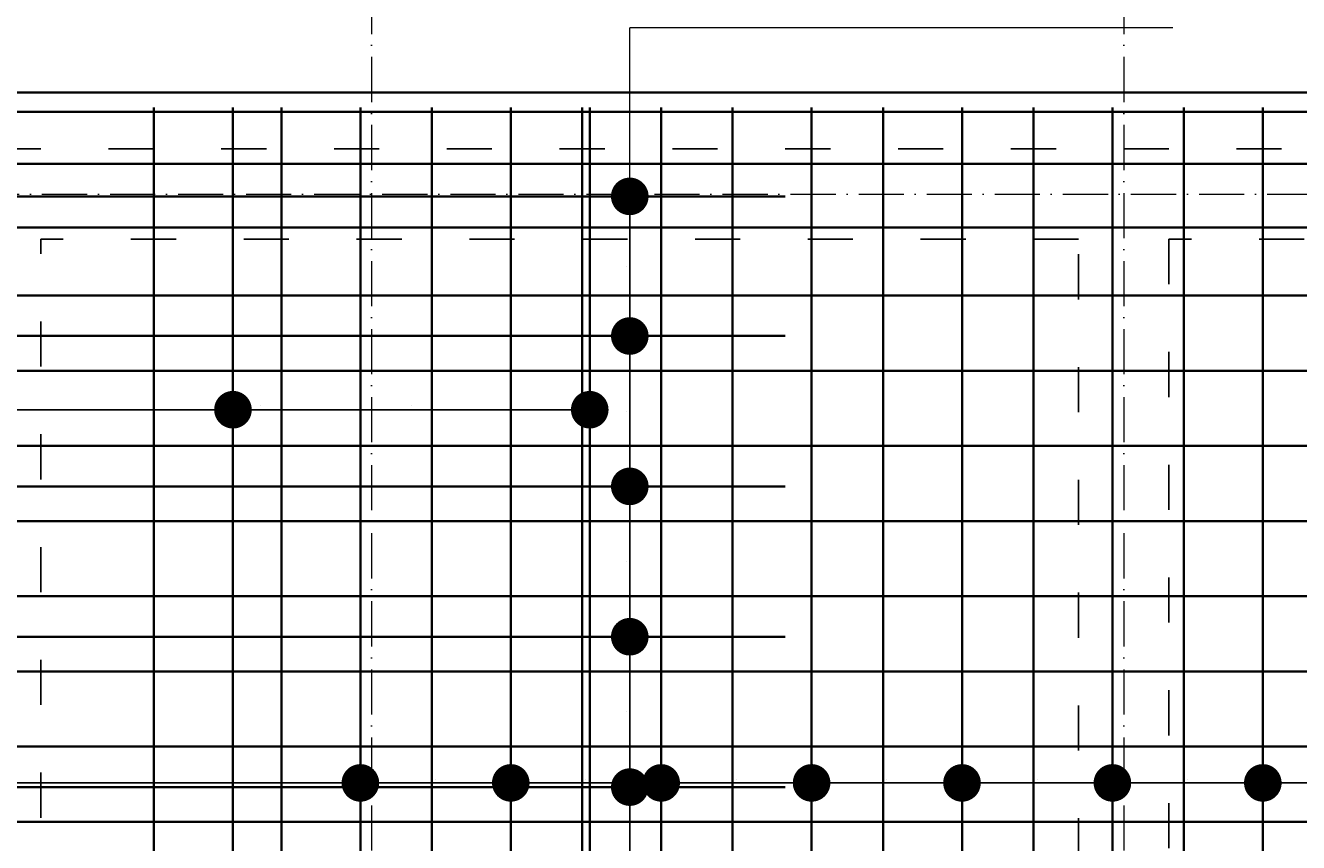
# Model space of a CAD drawing. Header units: millimetres. Extents: x 300938 to 312016, y 11971 to 20881.
# Tile 160 of 239: x 307698 to 308037, y 19407 to 19624. Entities that reach past the tile are written whole.
import ezdxf

# ---------------------------------------------------------------- set-up
doc = ezdxf.new("R2010")
doc.units = ezdxf.units.MM
doc.linetypes.add('ACAD_ISO03W100', pattern=[30, 12, -18])
doc.linetypes.add('ACAD_ISO10W100', pattern=[18, 12, -3, 0, -3])
for name, color, linetype, lineweight in [('konstrukcja', 3, 'Continuous', 35), ('konstrukcja wymiary', 1, 'Continuous', 13), ('osie', 5, 'ACAD_ISO10W100', 13), ('zbrojenie płyty', 141, 'Continuous', 35)]:
    doc.layers.add(name, color=color, linetype=linetype, lineweight=lineweight)
doc.layers.add('przerywane', color=6, linetype='ACAD_ISO03W100')
doc.styles.add('KONSTRUKCJA', font='romand.shx', dxfattribs={"oblique": 10})
doc.styles.get("Standard").update_dxf_attribs({"font": 'romand.shx', "oblique": 10})
doc.dimstyles.new('150', dxfattribs={"dimtxt": 10, "dimasz": 7, "dimexe": 1.25, "dimexo": 0.625, "dimgap": 3, "dimtad": 1, "dimdec": 0, "dimrnd": 0.5, "dimtxsty": 'KONSTRUKCJA', "dimblk": 'ARCHTICK', "dimcen": 2.5, "dimadec": 0, "dimazin": 0, "dimtfac": 1, "dimtdec": 0, "dimtix": 1, "dimtmove": 0, "dimatfit": 3, "dimfxl": 4, "dimfxlon": 1, "dimarcsym": 0})
doc.dimstyles.new('kropki', dxfattribs={"dimtxt": 0.001, "dimasz": 10, "dimexe": 1.25, "dimexo": 0.625, "dimgap": 1, "dimtad": 1, "dimtxsty": 'Standard', "dimblk": 'DOT', "dimcen": 2.5, "dimadec": 0, "dimazin": 0, "dimtfac": 1, "dimtmove": 0, "dimatfit": 3, "dimfxl": 1, "dimfxlon": 1, "dimarcsym": 0})

# ---------------------------------------------------------------- blocks, each defined once
blk = doc.blocks.new('_ArchTick')
at = {"color": 0, "linetype": 'ByBlock', "lineweight": 13, "const_width": 0.15}
blk.add_lwpolyline([(-0.5, -0.5), (0.5, 0.5)], dxfattribs=at)
blk = doc.blocks.new('*D370')
at = {"layer": 'Defpoints', "color": 0, "transparency": 16777216}
for p in [(307990.44, 19685.58), (307990.44, 19591.22), (308410.44, 19591.22)]:
    blk.add_point(p, dxfattribs=at)
at = {"layer": 'konstrukcja wymiary', "color": 0, "lineweight": -2, "transparency": 16777216}
for p, q in [((307990.44, 19681.58), (307990.44, 19686.83)), ((308410.44, 19685.58), (307990.44, 19685.58)), ((308410.44, 19681.58), (308410.44, 19686.83))]:
    blk.add_line(p, q, dxfattribs=at)
at = {"layer": 'konstrukcja wymiary', "color": 0, "lineweight": -2, "transparency": 16777216, "xscale": 7, "yscale": 7, "zscale": 7, "rotation": 180}
blk.add_blockref('_ArchTick', (307990.44, 19685.58), dxfattribs=at)
at = {"layer": 'konstrukcja wymiary', "color": 0, "lineweight": -2, "transparency": 16777216, "xscale": 7, "yscale": 7, "zscale": 7}
blk.add_blockref('_ArchTick', (308410.44, 19685.58), dxfattribs=at)
at = {"layer": 'konstrukcja wymiary', "color": 0, "transparency": 16777216, "insert": (308200.44, 19693.58), "char_height": 10, "attachment_point": 5, "style": 'KONSTRUKCJA'}
blk.add_mtext('420', dxfattribs=at)
blk = doc.blocks.new('*D371')
at = {"layer": 'Defpoints', "color": 0, "transparency": 16777216}
for p in [(307790.44, 19685.58), (307790.44, 19591.22), (307990.44, 19591.22)]:
    blk.add_point(p, dxfattribs=at)
at = {"layer": 'konstrukcja wymiary', "color": 0, "lineweight": -2, "transparency": 16777216}
for p, q in [((307790.44, 19681.58), (307790.44, 19686.83)), ((307990.44, 19685.58), (307790.44, 19685.58)), ((307990.44, 19681.58), (307990.44, 19686.83))]:
    blk.add_line(p, q, dxfattribs=at)
at = {"layer": 'konstrukcja wymiary', "color": 0, "lineweight": -2, "transparency": 16777216, "xscale": 7, "yscale": 7, "zscale": 7, "rotation": 180}
blk.add_blockref('_ArchTick', (307790.44, 19685.58), dxfattribs=at)
at = {"layer": 'konstrukcja wymiary', "color": 0, "lineweight": -2, "transparency": 16777216, "xscale": 7, "yscale": 7, "zscale": 7}
blk.add_blockref('_ArchTick', (307990.44, 19685.58), dxfattribs=at)
at = {"layer": 'konstrukcja wymiary', "color": 0, "transparency": 16777216, "insert": (307890.44, 19693.58), "char_height": 10, "attachment_point": 5, "style": 'KONSTRUKCJA'}
blk.add_mtext('200', dxfattribs=at)
blk = doc.blocks.new('*D372')
at = {"layer": 'Defpoints', "color": 0, "transparency": 16777216}
for p in [(307690.44, 19685.58), (307690.44, 19591.22), (307790.44, 19591.22)]:
    blk.add_point(p, dxfattribs=at)
at = {"layer": 'konstrukcja wymiary', "color": 0, "lineweight": -2, "transparency": 16777216}
for p, q in [((307690.44, 19681.58), (307690.44, 19686.83)), ((307790.44, 19685.58), (307690.44, 19685.58)), ((307790.44, 19681.58), (307790.44, 19686.83))]:
    blk.add_line(p, q, dxfattribs=at)
at = {"layer": 'konstrukcja wymiary', "color": 0, "lineweight": -2, "transparency": 16777216, "xscale": 7, "yscale": 7, "zscale": 7, "rotation": 180}
blk.add_blockref('_ArchTick', (307690.44, 19685.58), dxfattribs=at)
at = {"layer": 'konstrukcja wymiary', "color": 0, "lineweight": -2, "transparency": 16777216, "xscale": 7, "yscale": 7, "zscale": 7}
blk.add_blockref('_ArchTick', (307790.44, 19685.58), dxfattribs=at)
at = {"layer": 'konstrukcja wymiary', "color": 0, "transparency": 16777216, "insert": (307740.44, 19693.58), "char_height": 10, "attachment_point": 5, "style": 'KONSTRUKCJA'}
blk.add_mtext('100', dxfattribs=at)
blk = doc.blocks.new('*D376')
at = {"layer": 'Defpoints', "color": 0, "transparency": 16777216}
for p in [(308437.44, 19715.58), (306623.44, 19606.22), (308437.44, 19606.22)]:
    blk.add_point(p, dxfattribs=at)
at = {"layer": 'konstrukcja wymiary', "color": 0, "lineweight": -2, "transparency": 16777216}
for p, q in [((306623.44, 19711.58), (306623.44, 19716.83)), ((306623.44, 19715.58), (308437.44, 19715.58)), ((308437.44, 19711.58), (308437.44, 19716.83))]:
    blk.add_line(p, q, dxfattribs=at)
at = {"layer": 'konstrukcja wymiary', "color": 0, "lineweight": -2, "transparency": 16777216, "xscale": 7, "yscale": 7, "zscale": 7, "rotation": 180}
blk.add_blockref('_ArchTick', (306623.44, 19715.58), dxfattribs=at)
at = {"layer": 'konstrukcja wymiary', "color": 0, "lineweight": -2, "transparency": 16777216, "xscale": 7, "yscale": 7, "zscale": 7}
blk.add_blockref('_ArchTick', (308437.44, 19715.58), dxfattribs=at)
at = {"layer": 'konstrukcja wymiary', "color": 0, "transparency": 16777216, "insert": (307530.44, 19723.58), "char_height": 10, "attachment_point": 5, "style": 'KONSTRUKCJA'}
blk.add_mtext('1814', dxfattribs=at)
blk = doc.blocks.new('_Dot')
at = {"color": 0, "linetype": 'ByBlock', "lineweight": -2}
blk.add_line((-0.5, 0), (-1, 0), dxfattribs=at)
at = {"color": 0, "linetype": 'ByBlock', "const_width": 0.5}
blk.add_lwpolyline([(-0.25, 0, 1), (0.25, 0, 1)], format="xyb", close=True, dxfattribs=at)
blk = doc.blocks.new('*D550')
at = {"layer": 'Defpoints', "color": 0, "transparency": 16777216}
for p in [(307787.44, 19422.6), (307313.56, 19412.24), (307787.44, 19412.24)]:
    blk.add_point(p, dxfattribs=at)
at = {"layer": 'konstrukcja wymiary', "color": 0, "lineweight": -2, "transparency": 16777216}
for p, q in [((307313.56, 19421.6), (307313.56, 19423.85)), ((307787.44, 19421.6), (307787.44, 19423.85)), ((307323.56, 19422.6), (307777.44, 19422.6))]:
    blk.add_line(p, q, dxfattribs=at)
at = {"layer": 'konstrukcja wymiary', "color": 0, "lineweight": -2, "transparency": 16777216, "xscale": 10, "yscale": 10, "zscale": 10, "rotation": 180}
blk.add_blockref('_Dot', (307313.56, 19422.6), dxfattribs=at)
at = {"layer": 'konstrukcja wymiary', "color": 0, "lineweight": -2, "transparency": 16777216, "xscale": 10, "yscale": 10, "zscale": 10}
blk.add_blockref('_Dot', (307787.44, 19422.6), dxfattribs=at)
at = {"layer": 'konstrukcja wymiary', "color": 0, "transparency": 16777216, "insert": (307550.5, 19423.61), "char_height": 0.001, "attachment_point": 5}
blk.add_mtext('473,88', dxfattribs=at)
blk = doc.blocks.new('*D551')
at = {"layer": 'Defpoints', "color": 0, "transparency": 16777216}
for p in [(307827.44, 19422.6), (307787.44, 19412.24), (307827.44, 19412.24)]:
    blk.add_point(p, dxfattribs=at)
at = {"layer": 'konstrukcja wymiary', "color": 0, "lineweight": -2, "transparency": 16777216}
for p, q in [((307787.44, 19421.6), (307787.44, 19423.85)), ((307827.44, 19421.6), (307827.44, 19423.85)), ((307797.44, 19422.6), (307817.44, 19422.6))]:
    blk.add_line(p, q, dxfattribs=at)
at = {"layer": 'konstrukcja wymiary', "color": 0, "lineweight": -2, "transparency": 16777216, "xscale": 10, "yscale": 10, "zscale": 10, "rotation": 180}
blk.add_blockref('_Dot', (307787.44, 19422.6), dxfattribs=at)
at = {"layer": 'konstrukcja wymiary', "color": 0, "lineweight": -2, "transparency": 16777216, "xscale": 10, "yscale": 10, "zscale": 10}
blk.add_blockref('_Dot', (307827.44, 19422.6), dxfattribs=at)
at = {"layer": 'konstrukcja wymiary', "color": 0, "transparency": 16777216, "insert": (307807.44, 19423.61), "char_height": 0.001, "attachment_point": 5}
blk.add_mtext('40', dxfattribs=at)
blk = doc.blocks.new('*D552')
at = {"layer": 'Defpoints', "color": 0, "transparency": 16777216}
for p in [(307867.44, 19422.6), (307827.44, 19412.24), (307867.44, 19412.24)]:
    blk.add_point(p, dxfattribs=at)
at = {"layer": 'konstrukcja wymiary', "color": 0, "lineweight": -2, "transparency": 16777216}
for p, q in [((307827.44, 19421.6), (307827.44, 19423.85)), ((307867.44, 19421.6), (307867.44, 19423.85)), ((307837.44, 19422.6), (307857.44, 19422.6))]:
    blk.add_line(p, q, dxfattribs=at)
at = {"layer": 'konstrukcja wymiary', "color": 0, "lineweight": -2, "transparency": 16777216, "xscale": 10, "yscale": 10, "zscale": 10, "rotation": 180}
blk.add_blockref('_Dot', (307827.44, 19422.6), dxfattribs=at)
at = {"layer": 'konstrukcja wymiary', "color": 0, "lineweight": -2, "transparency": 16777216, "xscale": 10, "yscale": 10, "zscale": 10}
blk.add_blockref('_Dot', (307867.44, 19422.6), dxfattribs=at)
at = {"layer": 'konstrukcja wymiary', "color": 0, "transparency": 16777216, "insert": (307847.44, 19423.61), "char_height": 0.001, "attachment_point": 5}
blk.add_mtext('40', dxfattribs=at)
blk = doc.blocks.new('*D553')
at = {"layer": 'Defpoints', "color": 0, "transparency": 16777216}
for p in [(307907.44, 19422.6), (307867.44, 19412.24), (307907.44, 19412.24)]:
    blk.add_point(p, dxfattribs=at)
at = {"layer": 'konstrukcja wymiary', "color": 0, "lineweight": -2, "transparency": 16777216}
for p, q in [((307867.44, 19421.6), (307867.44, 19423.85)), ((307907.44, 19421.6), (307907.44, 19423.85)), ((307877.44, 19422.6), (307897.44, 19422.6))]:
    blk.add_line(p, q, dxfattribs=at)
at = {"layer": 'konstrukcja wymiary', "color": 0, "lineweight": -2, "transparency": 16777216, "xscale": 10, "yscale": 10, "zscale": 10, "rotation": 180}
blk.add_blockref('_Dot', (307867.44, 19422.6), dxfattribs=at)
at = {"layer": 'konstrukcja wymiary', "color": 0, "lineweight": -2, "transparency": 16777216, "xscale": 10, "yscale": 10, "zscale": 10}
blk.add_blockref('_Dot', (307907.44, 19422.6), dxfattribs=at)
at = {"layer": 'konstrukcja wymiary', "color": 0, "transparency": 16777216, "insert": (307887.44, 19423.61), "char_height": 0.001, "attachment_point": 5}
blk.add_mtext('40', dxfattribs=at)
blk = doc.blocks.new('*D554')
at = {"layer": 'Defpoints', "color": 0, "transparency": 16777216}
for p in [(307947.44, 19422.6), (307907.44, 19412.24), (307947.44, 19412.24)]:
    blk.add_point(p, dxfattribs=at)
at = {"layer": 'konstrukcja wymiary', "color": 0, "lineweight": -2, "transparency": 16777216}
for p, q in [((307907.44, 19421.6), (307907.44, 19423.85)), ((307947.44, 19421.6), (307947.44, 19423.85)), ((307917.44, 19422.6), (307937.44, 19422.6))]:
    blk.add_line(p, q, dxfattribs=at)
at = {"layer": 'konstrukcja wymiary', "color": 0, "lineweight": -2, "transparency": 16777216, "xscale": 10, "yscale": 10, "zscale": 10, "rotation": 180}
blk.add_blockref('_Dot', (307907.44, 19422.6), dxfattribs=at)
at = {"layer": 'konstrukcja wymiary', "color": 0, "lineweight": -2, "transparency": 16777216, "xscale": 10, "yscale": 10, "zscale": 10}
blk.add_blockref('_Dot', (307947.44, 19422.6), dxfattribs=at)
at = {"layer": 'konstrukcja wymiary', "color": 0, "transparency": 16777216, "insert": (307927.44, 19423.61), "char_height": 0.001, "attachment_point": 5}
blk.add_mtext('40', dxfattribs=at)
blk = doc.blocks.new('*D555')
at = {"layer": 'Defpoints', "color": 0, "transparency": 16777216}
for p in [(307987.44, 19422.6), (307947.44, 19412.24), (307987.44, 19412.24)]:
    blk.add_point(p, dxfattribs=at)
at = {"layer": 'konstrukcja wymiary', "color": 0, "lineweight": -2, "transparency": 16777216}
for p, q in [((307947.44, 19421.6), (307947.44, 19423.85)), ((307987.44, 19421.6), (307987.44, 19423.85)), ((307957.44, 19422.6), (307977.44, 19422.6))]:
    blk.add_line(p, q, dxfattribs=at)
at = {"layer": 'konstrukcja wymiary', "color": 0, "lineweight": -2, "transparency": 16777216, "xscale": 10, "yscale": 10, "zscale": 10, "rotation": 180}
blk.add_blockref('_Dot', (307947.44, 19422.6), dxfattribs=at)
at = {"layer": 'konstrukcja wymiary', "color": 0, "lineweight": -2, "transparency": 16777216, "xscale": 10, "yscale": 10, "zscale": 10}
blk.add_blockref('_Dot', (307987.44, 19422.6), dxfattribs=at)
at = {"layer": 'konstrukcja wymiary', "color": 0, "transparency": 16777216, "insert": (307967.44, 19423.61), "char_height": 0.001, "attachment_point": 5}
blk.add_mtext('40', dxfattribs=at)
blk = doc.blocks.new('*D556')
at = {"layer": 'Defpoints', "color": 0, "transparency": 16777216}
for p in [(308027.44, 19422.6), (307987.44, 19412.24), (308027.44, 19412.24)]:
    blk.add_point(p, dxfattribs=at)
at = {"layer": 'konstrukcja wymiary', "color": 0, "lineweight": -2, "transparency": 16777216}
for p, q in [((307987.44, 19421.6), (307987.44, 19423.85)), ((308027.44, 19421.6), (308027.44, 19423.85)), ((307997.44, 19422.6), (308017.44, 19422.6))]:
    blk.add_line(p, q, dxfattribs=at)
at = {"layer": 'konstrukcja wymiary', "color": 0, "lineweight": -2, "transparency": 16777216, "xscale": 10, "yscale": 10, "zscale": 10, "rotation": 180}
blk.add_blockref('_Dot', (307987.44, 19422.6), dxfattribs=at)
at = {"layer": 'konstrukcja wymiary', "color": 0, "lineweight": -2, "transparency": 16777216, "xscale": 10, "yscale": 10, "zscale": 10}
blk.add_blockref('_Dot', (308027.44, 19422.6), dxfattribs=at)
at = {"layer": 'konstrukcja wymiary', "color": 0, "transparency": 16777216, "insert": (308007.44, 19423.61), "char_height": 0.001, "attachment_point": 5}
blk.add_mtext('40', dxfattribs=at)
blk = doc.blocks.new('*D557')
at = {"layer": 'Defpoints', "color": 0, "transparency": 16777216}
for p in [(308067.44, 19422.6), (308027.44, 19412.24), (308067.44, 19412.24)]:
    blk.add_point(p, dxfattribs=at)
at = {"layer": 'konstrukcja wymiary', "color": 0, "lineweight": -2, "transparency": 16777216}
for p, q in [((308027.44, 19421.6), (308027.44, 19423.85)), ((308067.44, 19421.6), (308067.44, 19423.85)), ((308037.44, 19422.6), (308057.44, 19422.6))]:
    blk.add_line(p, q, dxfattribs=at)
at = {"layer": 'konstrukcja wymiary', "color": 0, "lineweight": -2, "transparency": 16777216, "xscale": 10, "yscale": 10, "zscale": 10, "rotation": 180}
blk.add_blockref('_Dot', (308027.44, 19422.6), dxfattribs=at)
at = {"layer": 'konstrukcja wymiary', "color": 0, "lineweight": -2, "transparency": 16777216, "xscale": 10, "yscale": 10, "zscale": 10}
blk.add_blockref('_Dot', (308067.44, 19422.6), dxfattribs=at)
at = {"layer": 'konstrukcja wymiary', "color": 0, "transparency": 16777216, "insert": (308047.44, 19423.61), "char_height": 0.001, "attachment_point": 5}
blk.add_mtext('40', dxfattribs=at)
blk = doc.blocks.new('*D576')
at = {"layer": 'Defpoints', "color": 0, "transparency": 16777216}
for p in [(307848.44, 19521.87), (307673.56, 19512.24), (307848.44, 19512.24)]:
    blk.add_point(p, dxfattribs=at)
at = {"layer": 'konstrukcja wymiary', "color": 0, "lineweight": -2, "transparency": 16777216}
for p, q in [((307673.56, 19520.87), (307673.56, 19523.12)), ((307683.56, 19521.87), (307838.44, 19521.87)), ((307848.44, 19520.87), (307848.44, 19523.12))]:
    blk.add_line(p, q, dxfattribs=at)
at = {"layer": 'konstrukcja wymiary', "color": 0, "lineweight": -2, "transparency": 16777216, "xscale": 10, "yscale": 10, "zscale": 10, "rotation": 180}
blk.add_blockref('_Dot', (307673.56, 19521.87), dxfattribs=at)
at = {"layer": 'konstrukcja wymiary', "color": 0, "lineweight": -2, "transparency": 16777216, "xscale": 10, "yscale": 10, "zscale": 10}
blk.add_blockref('_Dot', (307848.44, 19521.87), dxfattribs=at)
at = {"layer": 'konstrukcja wymiary', "color": 0, "transparency": 16777216, "insert": (307761, 19522.87), "char_height": 0.001, "attachment_point": 5}
blk.add_mtext('174,88', dxfattribs=at)
blk = doc.blocks.new('*D577')
at = {"layer": 'Defpoints', "color": 0, "transparency": 16777216}
for p in [(307753.56, 19521.87), (307753.56, 19512.24), (307848.44, 19512.24)]:
    blk.add_point(p, dxfattribs=at)
at = {"layer": 'konstrukcja wymiary', "color": 0, "lineweight": -2, "transparency": 16777216}
for p, q in [((307753.56, 19520.87), (307753.56, 19523.12)), ((307838.44, 19521.87), (307763.56, 19521.87)), ((307848.44, 19520.87), (307848.44, 19523.12))]:
    blk.add_line(p, q, dxfattribs=at)
at = {"layer": 'konstrukcja wymiary', "color": 0, "lineweight": -2, "transparency": 16777216, "xscale": 10, "yscale": 10, "zscale": 10, "rotation": 180}
blk.add_blockref('_Dot', (307753.56, 19521.87), dxfattribs=at)
at = {"layer": 'konstrukcja wymiary', "color": 0, "lineweight": -2, "transparency": 16777216, "xscale": 10, "yscale": 10, "zscale": 10}
blk.add_blockref('_Dot', (307848.44, 19521.87), dxfattribs=at)
at = {"layer": 'konstrukcja wymiary', "color": 0, "transparency": 16777216, "insert": (307801, 19522.87), "char_height": 0.001, "attachment_point": 5}
blk.add_mtext('94,88', dxfattribs=at)
blk = doc.blocks.new('*D1122')
at = {"layer": 'Defpoints', "color": 0, "transparency": 16777216}
for p in [(307848.44, 19421.48), (307859.09, 19421.48), (307848.44, 19381.48)]:
    blk.add_point(p, dxfattribs=at)
at = {"layer": 'konstrukcja wymiary', "color": 0, "lineweight": -2, "transparency": 16777216}
for p, q in [((307858.09, 19421.48), (307860.34, 19421.48)), ((307859.09, 19391.48), (307859.09, 19411.48)), ((307858.09, 19381.48), (307860.34, 19381.48))]:
    blk.add_line(p, q, dxfattribs=at)
at = {"layer": 'konstrukcja wymiary', "color": 0, "lineweight": -2, "transparency": 16777216, "xscale": 10, "yscale": 10, "zscale": 10}
for p, rotation in [((307859.09, 19421.48), 90), ((307859.09, 19381.48), 270)]:
    blk.add_blockref('_Dot', p, dxfattribs=dict(at, rotation=rotation))
at = {"layer": 'konstrukcja wymiary', "color": 0, "transparency": 16777216, "insert": (307858.09, 19401.48), "char_height": 0.001, "attachment_point": 5, "rotation": 90}
blk.add_mtext('40', dxfattribs=at)
blk = doc.blocks.new('*D1123')
at = {"layer": 'Defpoints', "color": 0, "transparency": 16777216}
for p in [(307859.09, 19461.48), (307867.44, 19461.48), (307848.44, 19421.48)]:
    blk.add_point(p, dxfattribs=at)
at = {"layer": 'konstrukcja wymiary', "color": 0, "lineweight": -2, "transparency": 16777216}
for p, q in [((307860.09, 19461.48), (307857.84, 19461.48)), ((307859.09, 19431.48), (307859.09, 19451.48)), ((307858.09, 19421.48), (307860.34, 19421.48))]:
    blk.add_line(p, q, dxfattribs=at)
at = {"layer": 'konstrukcja wymiary', "color": 0, "lineweight": -2, "transparency": 16777216, "xscale": 10, "yscale": 10, "zscale": 10}
for p, rotation in [((307859.09, 19461.48), 90), ((307859.09, 19421.48), 270)]:
    blk.add_blockref('_Dot', p, dxfattribs=dict(at, rotation=rotation))
at = {"layer": 'konstrukcja wymiary', "color": 0, "transparency": 16777216, "insert": (307858.09, 19441.48), "char_height": 0.001, "attachment_point": 5, "rotation": 90}
blk.add_mtext('40', dxfattribs=at)
blk = doc.blocks.new('*D1124')
at = {"layer": 'Defpoints', "color": 0, "transparency": 16777216}
for p in [(307859.09, 19501.48), (307867.44, 19501.48), (307867.44, 19461.48)]:
    blk.add_point(p, dxfattribs=at)
at = {"layer": 'konstrukcja wymiary', "color": 0, "lineweight": -2, "transparency": 16777216}
for p, q in [((307860.09, 19501.48), (307857.84, 19501.48)), ((307859.09, 19471.48), (307859.09, 19491.48)), ((307860.09, 19461.48), (307857.84, 19461.48))]:
    blk.add_line(p, q, dxfattribs=at)
at = {"layer": 'konstrukcja wymiary', "color": 0, "lineweight": -2, "transparency": 16777216, "xscale": 10, "yscale": 10, "zscale": 10}
for p, rotation in [((307859.09, 19501.48), 90), ((307859.09, 19461.48), 270)]:
    blk.add_blockref('_Dot', p, dxfattribs=dict(at, rotation=rotation))
at = {"layer": 'konstrukcja wymiary', "color": 0, "transparency": 16777216, "insert": (307858.09, 19481.48), "char_height": 0.001, "attachment_point": 5, "rotation": 90}
blk.add_mtext('40', dxfattribs=at)
blk = doc.blocks.new('*D1125')
at = {"layer": 'Defpoints', "color": 0, "transparency": 16777216}
for p in [(307859.09, 19541.48), (307867.44, 19541.48), (307867.44, 19501.48)]:
    blk.add_point(p, dxfattribs=at)
at = {"layer": 'konstrukcja wymiary', "color": 0, "lineweight": -2, "transparency": 16777216}
for p, q in [((307860.09, 19541.48), (307857.84, 19541.48)), ((307859.09, 19511.48), (307859.09, 19531.48)), ((307860.09, 19501.48), (307857.84, 19501.48))]:
    blk.add_line(p, q, dxfattribs=at)
at = {"layer": 'konstrukcja wymiary', "color": 0, "lineweight": -2, "transparency": 16777216, "xscale": 10, "yscale": 10, "zscale": 10}
for p, rotation in [((307859.09, 19541.48), 90), ((307859.09, 19501.48), 270)]:
    blk.add_blockref('_Dot', p, dxfattribs=dict(at, rotation=rotation))
at = {"layer": 'konstrukcja wymiary', "color": 0, "transparency": 16777216, "insert": (307858.09, 19521.48), "char_height": 0.001, "attachment_point": 5, "rotation": 90}
blk.add_mtext('40', dxfattribs=at)
blk = doc.blocks.new('*D1126')
at = {"layer": 'Defpoints', "color": 0, "transparency": 16777216}
for p in [(307859.09, 19578.62), (307867.44, 19578.62), (307867.44, 19541.48)]:
    blk.add_point(p, dxfattribs=at)
at = {"layer": 'konstrukcja wymiary', "color": 0, "lineweight": -2, "transparency": 16777216}
for p, q in [((307860.09, 19578.62), (307857.84, 19578.62)), ((307859.09, 19551.48), (307859.09, 19568.62)), ((307860.09, 19541.48), (307857.84, 19541.48))]:
    blk.add_line(p, q, dxfattribs=at)
at = {"layer": 'konstrukcja wymiary', "color": 0, "lineweight": -2, "transparency": 16777216, "xscale": 10, "yscale": 10, "zscale": 10}
for p, rotation in [((307859.09, 19578.62), 90), ((307859.09, 19541.48), 270)]:
    blk.add_blockref('_Dot', p, dxfattribs=dict(at, rotation=rotation))
at = {"layer": 'konstrukcja wymiary', "color": 0, "transparency": 16777216, "insert": (307858.09, 19560.05), "char_height": 0.001, "attachment_point": 5, "rotation": 90}
blk.add_mtext('37,14', dxfattribs=at)

msp = doc.modelspace()

# ---------------------------------------------------------------- linework, layer by layer
at = {"layer": 'konstrukcja'}
msp.add_lwpolyline([(307297.44, 18337.224), (306623.44, 18337.224), (306623.44, 19606.224), (308437.44, 19606.224), (308437.44, 18337.224), (307763.44, 18337.224)], dxfattribs=at)
at = {"layer": 'konstrukcja wymiary'}
for p in [(307859.095, 18952.243), (308003.486, 19623.437)]:
    msp.add_line(p, (307859.095, 19623.437), dxfattribs=at)
at = {"layer": 'osie'}
for p, q in [((307790.44, 19760.509), (307790.44, 18286.332)), ((307990.44, 19760.509), (307990.44, 18286.332)), ((306435.771, 19579.224), (308458.51, 19579.224))]:
    msp.add_line(p, q, dxfattribs=at)
at = {"layer": 'przerywane'}
for p, q in [((308422.44, 19591.224), (306638.44, 19591.224)), ((307702.44, 19293.324), (307702.44, 19567.224)), ((307978.44, 19567.224), (307702.44, 19567.224)), ((307978.44, 19011.224), (307978.44, 19567.224)), ((308398.44, 19567.224), (308002.44, 19567.224)), ((308002.44, 19567.224), (308002.44, 19011.224))]:
    msp.add_line(p, q, dxfattribs=at)
at = {"layer": 'zbrojenie płyty'}
for p, q in [((306930.44, 19601.143), (308130.44, 19601.143)), ((307732.558, 19602.224), (307732.558, 18759.224)), ((307753.558, 19602.224), (307753.558, 19331.224)), ((307766.44, 19602.224), (307766.44, 18602.224)), ((307787.44, 19602.224), (307787.44, 19271.224)), ((307806.44, 19602.224), (307806.44, 18602.224)), ((307827.44, 19602.224), (307827.44, 19271.224)), ((307846.44, 19602.224), (307846.44, 18602.224)), ((307848.44, 19602.224), (307848.44, 19331.224)), ((307867.44, 19602.224), (307867.44, 19271.224)), ((307886.44, 19602.224), (307886.44, 18602.224)), ((307907.44, 19602.224), (307907.44, 19271.224)), ((307926.44, 19602.224), (307926.44, 18602.224)), ((307947.44, 19602.224), (307947.44, 19271.224)), ((307966.44, 19602.224), (307966.44, 18602.224)), ((307987.44, 19602.224), (307987.44, 19271.224)), ((308006.44, 19602.224), (308006.44, 18602.224)), ((308027.44, 19602.224), (308027.44, 19271.224)), ((307232.132, 19587.243), (308432.132, 19587.243)), ((307600.44, 19578.621), (307900.44, 19578.621)), ((306930.44, 19570.377), (308130.44, 19570.377)), ((307232.132, 19552.243), (308432.132, 19552.243)), ((307600.44, 19541.483), (307900.44, 19541.483)), ((306930.44, 19532.243), (308130.44, 19532.243)), ((307232.132, 19512.243), (308432.132, 19512.243)), ((307600.44, 19501.483), (307900.44, 19501.483)), ((306930.44, 19492.243), (308130.44, 19492.243)), ((307232.132, 19472.243), (308432.132, 19472.243)), ((307600.44, 19461.483), (307900.44, 19461.483)), ((306930.44, 19452.243), (308130.44, 19452.243)), ((307232.132, 19432.243), (308432.132, 19432.243)), ((307600.44, 19421.483), (307900.44, 19421.483)), ((306930.44, 19412.243), (308130.44, 19412.243))]:
    msp.add_line(p, q, dxfattribs=at)

# ---------------------------------------------------------------- dimensions: what is measured, and where the dimension line sits
at = {"layer": 'konstrukcja wymiary'}
for base, p1, p2, dimstyle, picture, middle in [((308437.44, 19715.584), (306623.44, 19606.224), (308437.44, 19606.224), '150', '*D376', (307530.44, 19723.584)), ((307690.44, 19685.584), (307790.44, 19591.224), (307690.44, 19591.224), '150', '*D372', (307740.44, 19693.584)), ((307790.44, 19685.584), (307990.44, 19591.224), (307790.44, 19591.224), '150', '*D371', (307890.44, 19693.584)), ((307848.44, 19521.869), (307673.558, 19512.243), (307848.44, 19512.243), 'kropki', '*D576', (307760.999, 19522.87)), ((307753.558, 19521.869), (307848.44, 19512.243), (307753.558, 19512.243), 'kropki', '*D577', (307800.999, 19522.87)), ((307787.44, 19422.605), (307313.558, 19412.243), (307787.44, 19412.243), 'kropki', '*D550', (307550.499, 19423.605)), ((307827.44, 19422.605), (307787.44, 19412.243), (307827.44, 19412.243), 'kropki', '*D551', (307807.44, 19423.605)), ((307867.44, 19422.605), (307827.44, 19412.243), (307867.44, 19412.243), 'kropki', '*D552', (307847.44, 19423.605)), ((307907.44, 19422.605), (307867.44, 19412.243), (307907.44, 19412.243), 'kropki', '*D553', (307887.44, 19423.605)), ((307947.44, 19422.605), (307907.44, 19412.243), (307947.44, 19412.243), 'kropki', '*D554', (307927.44, 19423.605)), ((307987.44, 19422.605), (307947.44, 19412.243), (307987.44, 19412.243), 'kropki', '*D555', (307967.44, 19423.605)), ((308027.44, 19422.605), (307987.44, 19412.243), (308027.44, 19412.243), 'kropki', '*D556', (308007.44, 19423.605)), ((308067.44, 19422.605), (308027.44, 19412.243), (308067.44, 19412.243), 'kropki', '*D557', (308047.44, 19423.605))]:
    dim = msp.add_linear_dim(base=base, p1=p1, p2=p2, dimstyle=dimstyle, override={"dimtmove": 1}, dxfattribs=at)
    dim.commit()
    dim.dimension.update_dxf_attribs({"geometry": picture, "text_midpoint": middle})
dim = msp.add_linear_dim(base=(307990.44, 19685.584), p1=(308410.44, 19591.224), p2=(307990.44, 19591.224), dimstyle='150', dxfattribs=at)
dim.commit()
dim.dimension.update_dxf_attribs({"geometry": '*D370', "text_midpoint": (308200.44, 19693.584)})
for base, p1, p2, picture, middle in [((307859.095, 19578.621), (307867.44, 19541.483), (307867.44, 19578.621), '*D1126', (307858.094, 19560.052)), ((307859.095, 19541.483), (307867.44, 19501.483), (307867.44, 19541.483), '*D1125', (307858.094, 19521.483)), ((307859.095, 19501.483), (307867.44, 19461.483), (307867.44, 19501.483), '*D1124', (307858.094, 19481.483)), ((307859.095, 19461.483), (307848.44, 19421.483), (307867.44, 19461.483), '*D1123', (307858.094, 19441.483)), ((307859.095, 19421.483), (307848.44, 19381.483), (307848.44, 19421.483), '*D1122', (307858.094, 19401.483))]:
    dim = msp.add_linear_dim(base=base, p1=p1, p2=p2, angle=90, dimstyle='kropki', override={"dimtmove": 1}, dxfattribs=at)
    dim.commit()
    dim.dimension.update_dxf_attribs({"geometry": picture, "text_midpoint": middle})

doc.saveas('drawing.dxf')
